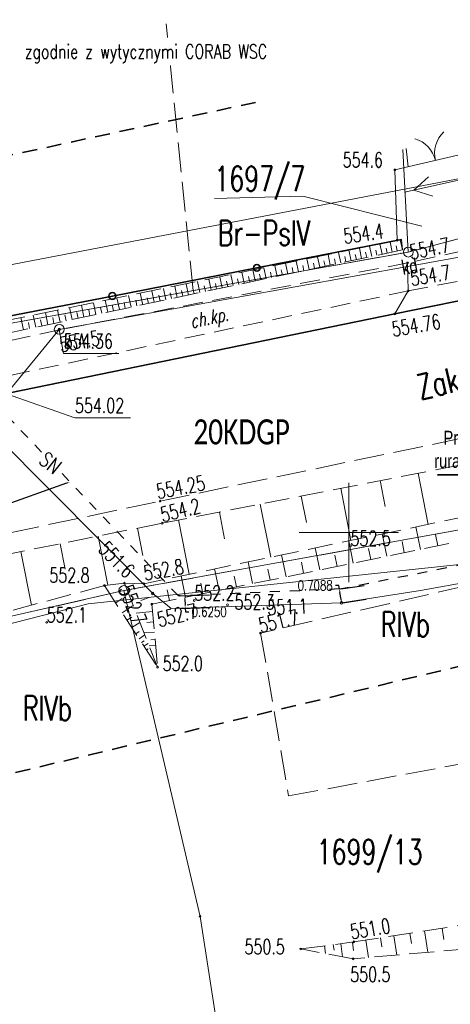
# Model space of a CAD drawing. Header units: metres. Extents: x 7419523 to 7420002, y 5501748 to 5502002.
# Tile 26 of 31: x 7419683 to 7419705, y 5501776 to 5501826. Entities that reach past the tile are written whole.
import ezdxf
from ezdxf import colors
from ezdxf.entities.mleader import LeaderData, LeaderLine
from ezdxf.enums import TextEntityAlignment as Align
from ezdxf.math import Vec2, Vec3

# ---------------------------------------------------------------- set-up
doc = ezdxf.new("R2010")
doc.units = ezdxf.units.M
doc.header["$MEASUREMENT"] = 0
for name, pattern in [('1', [0]), ('1_3', [1, 0.5, -0.5]), ('1_4', [2.5, 1.5, -1]), ('2_1', [0]), ('2_OTKU', [2, 1.5, -0.5]), ('2_OTRK', [1.75, 1.25, -0.5]), ('2_OTRKG', [1.75, 1.25, -0.5]), ('4', [2.5, 1.5, -1]), ('4_SUEP_A', [0]), ('4_SUKP', [0]), ('GDE', [0]), ('GUK', [2, 1.5, -0.5]), ('KOC', [1.5, 1, -0.5]), ('KOJ', [0]), ('KOU', [2, 1.5, -0.5]), ('UPE', [0]), ('UPT', [0]), ('WSQ', [1.75, 1.25, -0.5])]:
    doc.linetypes.add(name, pattern=pattern)
doc.layers.get('0').update_dxf_attribs({"color": 250, "linetype": 'CONTINUOUS', "lineweight": 100})
doc.layers.get('Defpoints').update_dxf_attribs({"linetype": 'CONTINUOUS'})
for name, color, linetype, lineweight in [('Dzialki', 7, 'GDE', 18), ('Instalpoint Linia SN', 1, 'CONTINUOUS', 30), ('mpzp', 232, '1_4', 35), ('Numery_dzialek', 7, 'CONTINUOUS', 20), ('OTK_L_4', 7, '2_OTKU', 18), ('OTO_L_0', 7, 'CONTINUOUS', 35), ('OTR_L_1', 7, '2_OTRK', 18), ('OTR_T_1', 7, 'CONTINUOUS', 18), ('Podzial_sekcyjny_krzyze', 7, '1', 0), ('Punkty', 7, 'CONTINUOUS', 18), ('SDROK_T_1', 7, 'CONTINUOUS', 18), ('SDRPK_L_0', 7, 'KOJ', 35), ('SDRPK_L_1', 7, 'KOU', 18), ('SDRPK_L_2', 7, '4', 18), ('SUEP_L_0', 1, '4_SUEP_A', 18), ('SUER_T_0', 1, 'CONTINUOUS', 18), ('SZOPO_L_0', 7, 'CONTINUOUS', 18), ('SZOPO_T_0', 7, 'CONTINUOUS', 18), ('UEEPA_T_2', 1, 'CONTINUOUS', 18), ('UEEPON_L_0', 1, '1', 18), ('WUKOS_T_3', 7, 'CONTINUOUS', 0), ('WUKPS_L_2', 7, '4', 18)]:
    doc.layers.add(name, color=color, linetype=linetype, lineweight=lineweight)
for name, color, linetype, lineweight, true_color in [('Kontury', 7, 'GUK', 18, 0x008000), ('Numery_konturow', 7, 'CONTINUOUS', 20, 0x008000), ('PARSI', 7, 'CONTINUOUS', 20, 0x0a0909), ('SUK_E_T_4', 7, 'CONTINUOUS', 0, 0x803300), ('SUK_T_3', 7, 'CONTINUOUS', 18, 0x803300), ('SUKP_E_T_0', 7, 'CONTINUOUS', 0, 0x803300), ('SUKP_L_0', 7, '4_SUKP', 18, 0x803300), ('SUKR_T_0', 7, 'CONTINUOUS', 18, 0x803300), ('UTTPO_L_0', 7, '1', 18, 0xb56c64)]:
    doc.layers.add(name, color=color, linetype=linetype, lineweight=lineweight, true_color=true_color)
doc.layers.add('SUEP - Przewod elektroenergetyczny - opis', color=1, linetype='CONTINUOUS')
doc.styles.get("Standard").update_dxf_attribs({"font": 'Simplex.SHX', "width": 0.75})
doc.dimstyles.get("Standard").update_dxf_attribs({"dimtxt": 1, "dimasz": 1, "dimexe": 1, "dimexo": 1, "dimgap": 1, "dimtad": 1, "dimtxsty": 'Standard', "dimcen": 2.5, "dimadec": 0, "dimazin": 0, "dimtfac": 1, "dimtmove": 0, "dimatfit": 3, "dimfxl": 1, "dimarcsym": 0})

# ---------------------------------------------------------------- blocks, each defined once
blk = doc.blocks.new('EGBP04_02')
at = {"linetype": 'Continuous'}
blk.add_circle((0, 0), 0.25, dxfattribs=at)
blk = doc.blocks.new('EGBP04_03')
at = {"linetype": 'Continuous'}
blk.add_circle((0, 0), 0.045, dxfattribs=at)
blk = doc.blocks.new('2_OTRN')
at = {"linetype": 'Continuous'}
blk.add_circle((0, 0), 0.045, dxfattribs=at)
blk = doc.blocks.new('3_BGB')
at = {"linetype": 'Continuous'}
for centre, start, end in [((-1.5, 0), 359.9995, 60), ((1.5, 0), 120, 180.0005)]:
    blk.add_arc(centre, 1.5, start, end, dxfattribs=at)
blk = doc.blocks.new('3_WSP')
at = {"linetype": 'Continuous'}
blk.add_circle((0, 0), 0.045, dxfattribs=at)
blk = doc.blocks.new('5_SUPS')
at = {"linetype": 'Continuous'}
blk.add_circle((0, 0), 0.0625, dxfattribs=at)
blk = doc.blocks.new('5_SUKS')
at = {"linetype": 'Continuous'}
blk.add_circle((0, 0), 0.25, dxfattribs=at)
blk = doc.blocks.new('6_PNN')
at = {"linetype": 'Continuous'}
for p, q in [((3.9, 0.5), (4.76605, 0)), ((0.25, 0), (5.25, 0)), ((4.76605, 0), (3.9, -0.5))]:
    blk.add_line(p, q, dxfattribs=at)
blk = doc.blocks.new('mzsk01')
at = {"layer": 'PARSI'}
for p, q in [((0, -5), (0, 5)), ((5, 0), (-5, 0))]:
    blk.add_line(p, q, dxfattribs=at)
blk = doc.blocks.new('*D1490')
at = {"layer": 'Defpoints', "color": 0, "linetype": 'ByBlock', "transparency": 16777216}
for p in [(7419691.426, 5501796.798), (7419691.447, 5501796.173), (7419691.765, 5501796.184)]:
    blk.add_point(p, dxfattribs=at)
at = {"layer": 'Instalpoint Linia SN', "color": 0, "linetype": 'ByBlock', "lineweight": -2, "transparency": 16777216}
for p, q in [((7419691.489, 5501796.8), (7419692.994, 5501796.851)), ((7419691.75, 5501796.629), (7419691.759, 5501796.364)), ((7419691.51, 5501796.175), (7419693.015, 5501796.226)), ((7419691.765, 5501796.184), (7419691.772, 5501796.004)), ((7419691.772, 5501796.004), (7419691.952, 5501796.004))]:
    blk.add_line(p, q, dxfattribs=at)
at = {"layer": 'Instalpoint Linia SN', "color": 0, "linetype": 'ByBlock', "transparency": 16777216}
for points in [[(7419691.78, 5501796.63), (7419691.72, 5501796.628), (7419691.744, 5501796.808)], [(7419691.789, 5501796.365), (7419691.729, 5501796.363), (7419691.765, 5501796.184)]]:
    blk.add_solid(points, dxfattribs=at)
at = {"layer": 'Instalpoint Linia SN', "color": 0, "linetype": 'ByBlock', "transparency": 16777216, "insert": (7419692.97, 5501796.004), "char_height": 0.18, "width": 2.69652, "attachment_point": 5}
blk.add_mtext('\\A1;{\\H2.77778x;0.6250}', dxfattribs=at)
blk = doc.blocks.new('*D1491')
at = {"layer": 'Defpoints', "color": 0, "linetype": 'ByBlock', "transparency": 16777216}
for p in [(7419699.527, 5501797.151), (7419699.527, 5501797.151), (7419699.63, 5501796.45)]:
    blk.add_point(p, dxfattribs=at)
at = {"layer": 'Instalpoint Linia SN', "color": 0, "linetype": 'ByBlock', "lineweight": -2, "transparency": 16777216}
for p, q in [((7419699.501, 5501797.329), (7419699.321, 5501797.329)), ((7419699.527, 5501797.151), (7419699.501, 5501797.329)), ((7419699.589, 5501797.16), (7419700.764, 5501797.332)), ((7419699.604, 5501796.628), (7419699.553, 5501796.973)), ((7419699.692, 5501796.459), (7419700.867, 5501796.631))]:
    blk.add_line(p, q, dxfattribs=at)
at = {"layer": 'Instalpoint Linia SN', "color": 0, "linetype": 'ByBlock', "transparency": 16777216}
for points in [[(7419699.583, 5501796.978), (7419699.524, 5501796.969), (7419699.527, 5501797.151)], [(7419699.634, 5501796.632), (7419699.574, 5501796.624), (7419699.63, 5501796.45)]]:
    blk.add_solid(points, dxfattribs=at)
at = {"layer": 'Instalpoint Linia SN', "color": 0, "linetype": 'ByBlock', "transparency": 16777216, "insert": (7419698.303, 5501797.329), "char_height": 0.18, "width": 1.92443, "attachment_point": 5}
blk.add_mtext('\\A1;{\\H2.77778x;0.7088}', dxfattribs=at)

msp = doc.modelspace()

# ---------------------------------------------------------------- linework, layer by layer
at = {"layer": 'Dzialki'}
for p, q in [((7419702.7122, 5501819.28252), (7419702.99, 5501814.11)), ((7419702.99, 5501814.11), (7419707.17, 5501815.22)), ((7419679.48, 5501809.9), (7419702.99, 5501814.11)), ((7419737.42, 5501805.9), (7419688.68, 5501797.07)), ((7419688.68, 5501797.07), (7419664.91, 5501791.66)), ((7419688.68, 5501797.07), (7419692.51, 5501780.67)), ((7419692.51, 5501780.67), (7419693.61671, 5501773.63))]:
    msp.add_line(p, q, dxfattribs=at)
at = {"layer": 'Instalpoint Linia SN', "linetype": '1_3'}
for p, q in [((7419691.42636, 5501796.79773), (7419678.72363, 5501810.16046)), ((7419699.52734, 5501797.15129), (7419722.87357, 5501801.81234))]:
    msp.add_line(p, q, dxfattribs=at)
at = {"layer": 'Instalpoint Linia SN', "color": 0, "lineweight": 40}
msp.add_line((7419704.45169, 5501802.90396), (7419710.31992, 5501802.92647), dxfattribs=at)
at = {"layer": 'Instalpoint Linia SN', "color": 1, "linetype": '1_3'}
msp.add_line((7419699.52734, 5501797.15129), (7419691.42636, 5501796.79773), dxfattribs=at)
at = {"layer": 'Kontury'}
for p, q in [((7419692.17, 5501812.17), (7419690.78485, 5501825.80935)), ((7419702.99, 5501814.11), (7419707.17, 5501815.22)), ((7419692.17, 5501812.17), (7419702.99, 5501814.11)), ((7419679.48, 5501809.9), (7419692.17, 5501812.17)), ((7419737.42, 5501805.9), (7419688.68, 5501797.07)), ((7419688.68, 5501797.07), (7419664.91, 5501791.66))]:
    msp.add_line(p, q, dxfattribs=at)
at = {"layer": 'mpzp', "ltscale": 0.5}
for points in [[(7419643.25136, 5501810.43638), (7419695.50096, 5501821.68772)], [(7419672.29504, 5501785.28499), (7419760.59642, 5501806.44913)]]:
    msp.add_lwpolyline(points, dxfattribs=at)
at = {"layer": 'Numery_dzialek'}
msp.add_lwpolyline([(7419693.24297, 5501816.80311), (7419697.68519, 5501816.92602), (7419703.67254, 5501815.41602)], dxfattribs=at)
at = {"layer": 'OTK_L_4', "linetype": '2_OTKU'}
for p, q in [((7419707.9, 5501797.77), (7419695.56, 5501794.93)), ((7419695.56, 5501794.93), (7419696.97, 5501786.73)), ((7419696.97, 5501786.73), (7419712.06, 5501789.54))]:
    msp.add_line(p, q, dxfattribs=at)
at = {"layer": 'OTO_L_0'}
for p, q in [((7419695.37037, 5501813.31927), (7419702.64, 5501814.74)), ((7419688.10075, 5501811.89854), (7419695.37037, 5501813.31927)), ((7419680.74, 5501810.46), (7419688.10075, 5501811.89854))]:
    msp.add_line(p, q, dxfattribs=at)
for centre in [(7419695.37037, 5501813.31927), (7419688.10075, 5501811.89854)]:
    msp.add_circle(centre, 0.17, dxfattribs=at)
at = {"layer": 'OTR_L_1', "linetype": '2_OTRK'}
for p, q in [((7419680.75, 5501810.25), (7419702.64, 5501814.74)), ((7419702.64, 5501814.74), (7419702.69, 5501814.22))]:
    msp.add_line(p, q, dxfattribs=at)
at = {"layer": 'OTR_L_1', "linetype": '2_1'}
for p, q in [((7419701.66911, 5501814.00446), (7419701.56056, 5501814.51859)), ((7419702.18102, 5501814.11254), (7419702.0731, 5501814.62372)), ((7419702.69, 5501814.22), (7419702.5827, 5501814.72825)), ((7419699.0649, 5501813.45465), (7419698.95319, 5501813.98377)), ((7419699.59175, 5501813.56588), (7419699.48068, 5501814.09197)), ((7419700.11558, 5501813.67647), (7419700.00514, 5501814.19955)), ((7419700.37637, 5501813.73153), (7419700.32131, 5501813.99232)), ((7419700.6364, 5501813.78643), (7419700.5266, 5501814.30651)), ((7419700.89569, 5501813.84117), (7419700.84095, 5501814.10047)), ((7419701.15424, 5501813.89576), (7419701.04507, 5501814.41285)), ((7419701.41204, 5501813.95019), (7419701.35762, 5501814.20799)), ((7419701.92543, 5501814.05858), (7419701.87132, 5501814.3149)), ((7419702.43588, 5501814.16635), (7419702.38207, 5501814.4212)), ((7419696.92693, 5501813.00326), (7419696.81262, 5501813.54471)), ((7419697.46604, 5501813.11709), (7419697.35239, 5501813.65542)), ((7419698.00206, 5501813.23025), (7419697.88906, 5501813.7655)), ((7419698.26892, 5501813.28659), (7419698.21258, 5501813.55345)), ((7419698.53501, 5501813.34277), (7419698.42265, 5501813.87495)), ((7419698.80034, 5501813.39879), (7419698.74432, 5501813.66412)), ((7419699.3287, 5501813.51034), (7419699.27301, 5501813.77415)), ((7419699.85404, 5501813.62125), (7419699.79867, 5501813.88355)), ((7419694.18435, 5501812.42423), (7419694.06671, 5501812.98148)), ((7419694.7392, 5501812.54138), (7419694.62222, 5501813.09542)), ((7419695.29086, 5501812.65785), (7419695.17456, 5501813.20871)), ((7419695.5655, 5501812.71583), (7419695.50752, 5501812.99047)), ((7419695.83936, 5501812.77365), (7419695.72372, 5501813.32136)), ((7419696.11242, 5501812.8313), (7419696.05477, 5501813.10437)), ((7419696.38471, 5501812.88879), (7419696.26973, 5501813.43335)), ((7419696.65621, 5501812.94611), (7419696.59889, 5501813.21761)), ((7419697.19687, 5501813.06026), (7419697.13988, 5501813.3302)), ((7419697.73444, 5501813.17375), (7419697.67777, 5501813.44215)), ((7419691.93279, 5501811.94887), (7419691.8124, 5501812.51908)), ((7419692.50055, 5501812.06874), (7419692.38085, 5501812.63568)), ((7419693.06505, 5501812.18792), (7419692.94604, 5501812.75161)), ((7419693.34608, 5501812.24725), (7419693.28675, 5501812.52829)), ((7419693.62631, 5501812.30642), (7419693.50798, 5501812.86687)), ((7419693.90573, 5501812.36541), (7419693.84674, 5501812.64483)), ((7419694.46217, 5501812.48289), (7419694.40352, 5501812.76071)), ((7419695.01542, 5501812.5997), (7419694.95711, 5501812.87592)), ((7419689.62882, 5501811.46244), (7419689.50563, 5501812.04592)), ((7419690.20979, 5501811.5851), (7419690.08731, 5501812.16524)), ((7419690.78743, 5501811.70705), (7419690.66565, 5501812.28386)), ((7419691.07501, 5501811.76777), (7419691.01429, 5501812.05535)), ((7419691.36176, 5501811.82831), (7419691.24067, 5501812.40181)), ((7419691.64768, 5501811.88868), (7419691.58732, 5501812.1746)), ((7419692.21707, 5501812.00889), (7419692.15705, 5501812.29318)), ((7419692.7832, 5501812.12841), (7419692.72353, 5501812.41107)), ((7419687.27122, 5501810.96469), (7419687.14516, 5501811.56175)), ((7419687.86571, 5501811.0902), (7419687.74038, 5501811.68384)), ((7419688.4568, 5501811.215), (7419688.33219, 5501811.80523)), ((7419688.75107, 5501811.27712), (7419688.68894, 5501811.57139)), ((7419689.04449, 5501811.33907), (7419688.92059, 5501811.92592)), ((7419689.33708, 5501811.40085), (7419689.2753, 5501811.69343)), ((7419689.91972, 5501811.52386), (7419689.8583, 5501811.81476)), ((7419690.49902, 5501811.64616), (7419690.43796, 5501811.9354)), ((7419684.85875, 5501810.45535), (7419684.72976, 5501811.06631)), ((7419685.46708, 5501810.58379), (7419685.33883, 5501811.19125)), ((7419686.07192, 5501810.71149), (7419685.94441, 5501811.31546)), ((7419686.37304, 5501810.77506), (7419686.30947, 5501811.07618)), ((7419686.6733, 5501810.83845), (7419686.54651, 5501811.43896)), ((7419686.97269, 5501810.90166), (7419686.90948, 5501811.20105)), ((7419687.5689, 5501811.02754), (7419687.50605, 5501811.32521)), ((7419688.16168, 5501811.15269), (7419688.0992, 5501811.44866)), ((7419683.63154, 5501810.19626), (7419683.50106, 5501810.81429)), ((7419683.93967, 5501810.26131), (7419683.87461, 5501810.56944)), ((7419684.24691, 5501810.32618), (7419684.11718, 5501810.94066)), ((7419684.55327, 5501810.39086), (7419684.48859, 5501810.69722)), ((7419685.16335, 5501810.51966), (7419685.09904, 5501810.82427)), ((7419685.76994, 5501810.64773), (7419685.706, 5501810.95059))]:
    msp.add_line(p, q, dxfattribs=at)
at = {"layer": 'OTR_L_1', "linetype": '2_OTRKG'}
msp.add_line((7419702.69, 5501814.22), (7419680.76, 5501809.59), dxfattribs=at)
at = {"layer": 'Podzial_sekcyjny_krzyze'}
for p, q in [((7419700, 5501797.5), (7419700, 5501802.5)), ((7419697.5, 5501800), (7419702.5, 5501800))]:
    msp.add_line(p, q, dxfattribs=at)
at = {"layer": 'Podzial_sekcyjny_krzyze', "color": 7}
for p, q in [((7419700, 5501797.5), (7419700, 5501802.5)), ((7419697.5, 5501800), (7419702.5, 5501800))]:
    msp.add_line(p, q, dxfattribs=at)
at = {"layer": 'SDRPK_L_0', "linetype": '1'}
for p, q in [((7419702.30981, 5501810.9986), (7419708.55401, 5501812.28169)), ((7419681.54021, 5501806.73499), (7419702.30981, 5501810.9986))]:
    msp.add_line(p, q, dxfattribs=at)
at = {"layer": 'SDRPK_L_1', "linetype": 'KOU'}
for p, q in [((7419702.89043, 5501819.32679), (7419702.97554, 5501818.40044)), ((7419702.95581, 5501813.56479), (7419702.99041, 5501812.15729)), ((7419702.99041, 5501812.15729), (7419702.30981, 5501810.9986)), ((7419690.49871, 5501801.57419), (7419735.50101, 5501810.94679)), ((7419663.37, 5501795.84), (7419690.49871, 5501801.57419))]:
    msp.add_line(p, q, dxfattribs=at)
at = {"layer": 'SDRPK_L_2', "linetype": 'KOC'}
for p, q in [((7419707.26581, 5501814.51539), (7419702.95581, 5501813.56479)), ((7419702.95581, 5501813.56479), (7419685.42241, 5501810.1933)), ((7419702.99041, 5501812.15729), (7419707.67291, 5501813.06839)), ((7419674.14781, 5501806.02909), (7419702.99041, 5501812.15729)), ((7419685.42241, 5501810.1933), (7419673.63511, 5501807.61299))]:
    msp.add_line(p, q, dxfattribs=at)
at = {"layer": 'SUEP_L_0', "linetype": '4_SUEP_A'}
for p, q in [((7419690.13, 5501796.92), (7419678.95, 5501808.19)), ((7419711.12, 5501798.43), (7419703.6, 5501797.08)), ((7419691.06, 5501796.16), (7419690.13, 5501796.92)), ((7419703.6, 5501797.08), (7419699.63, 5501796.45)), ((7419699.63, 5501796.45), (7419691.06, 5501796.16))]:
    msp.add_line(p, q, dxfattribs=at)
at = {"layer": 'SUKP_L_0', "linetype": '4_SUKP'}
for p, q in [((7419719.8, 5501816.43), (7419685.43, 5501810.22)), ((7419685.43, 5501810.22), (7419682.78, 5501806.97))]:
    msp.add_line(p, q, dxfattribs=at)
at = {"layer": 'SUKR_T_0', "linetype": 'Continuous', "lineweight": 0}
for p, q in [((7419685.43, 5501810.22), (7419685.65, 5501809)), ((7419685.65, 5501809), (7419688.41855, 5501809)), ((7419682.78, 5501806.97), (7419686.22, 5501805.76)), ((7419686.22, 5501805.76), (7419689.01569, 5501805.76))]:
    msp.add_line(p, q, dxfattribs=at)
at = {"layer": 'SZOPO_L_0', "linetype": '1'}
msp.add_line((7419702.31691, 5501818.2449), (7419706.38391, 5501819.2054), dxfattribs=at)
at = {"layer": 'SZOPO_L_0'}
msp.add_line((7419702.42541, 5501814.7097), (7419702.31691, 5501818.2449), dxfattribs=at)
at = {"layer": 'UEEPON_L_0', "linetype": 'UPE'}
msp.add_line((7419707.92, 5501818.26), (7419679.7, 5501812.85), dxfattribs=at)
at = {"layer": 'UTTPO_L_0', "linetype": 'UPT'}
for p, q in [((7419686.88748, 5501796.39859), (7419712.61494, 5501799.13568)), ((7419665.65346, 5501791.00845), (7419686.88748, 5501796.39859))]:
    msp.add_line(p, q, dxfattribs=at)
at = {"layer": 'WUKPS_L_2', "linetype": 'WSQ'}
for p, q in [((7419690.61391, 5501800.46529), (7419736.29631, 5501809.38749)), ((7419736.86711, 5501807.26969), (7419689.68861, 5501797.41739)), ((7419690.08981, 5501796.38479), (7419736.47801, 5501805.862)), ((7419663.58, 5501795.02), (7419690.61391, 5501800.46529)), ((7419687.70021, 5501797.31979), (7419665.30253, 5501791.31279)), ((7419688.70461, 5501797.44519), (7419687.70021, 5501797.31979)), ((7419687.70021, 5501797.31979), (7419690.37791, 5501793.21209)), ((7419689.68861, 5501797.41739), (7419688.70461, 5501797.44519)), ((7419688.70461, 5501797.44519), (7419690.37791, 5501793.21209)), ((7419690.08981, 5501796.38479), (7419690.37791, 5501793.21209)), ((7419700.25661, 5501779.38409), (7419726.51331, 5501783.48079)), ((7419726.94531, 5501780.87779), (7419700.21841, 5501778.52909)), ((7419697.58511, 5501779.02759), (7419700.25661, 5501779.38409)), ((7419700.21841, 5501778.52909), (7419697.58511, 5501779.02759))]:
    msp.add_line(p, q, dxfattribs=at)
at = {"layer": 'WUKPS_L_2', "linetype": '1'}
for p, q in [((7419701.82868, 5501801.30584), (7419701.57474, 5501802.60605)), ((7419703.9904, 5501800.40404), (7419703.48737, 5501802.9796)), ((7419700.10148, 5501799.59192), (7419699.58855, 5501802.21813)), ((7419697.86134, 5501800.5042), (7419697.60236, 5501801.8302)), ((7419696.06579, 5501798.74914), (7419695.54261, 5501801.42792)), ((7419691.95674, 5501797.89105), (7419691.4231, 5501800.62334)), ((7419693.74706, 5501799.67286), (7419693.48285, 5501801.02563)), ((7419689.64179, 5501798.83964), (7419689.36512, 5501800.21388)), ((7419703.36451, 5501800.27334), (7419703.59524, 5501799.14398)), ((7419687.8795, 5501797.34218), (7419687.38175, 5501799.81458)), ((7419701.67783, 5501799.92111), (7419701.90706, 5501798.79908)), ((7419704.36027, 5501799.89052), (7419704.47602, 5501799.32393)), ((7419685.73049, 5501798.14531), (7419685.47184, 5501799.43007)), ((7419698.30446, 5501799.21665), (7419698.5307, 5501798.10928)), ((7419699.99114, 5501799.56888), (7419700.21888, 5501798.45418)), ((7419700.98541, 5501799.19339), (7419701.09967, 5501798.63413)), ((7419702.67284, 5501799.54195), (7419702.78784, 5501798.97903)), ((7419684.03118, 5501796.33504), (7419683.48847, 5501799.03078)), ((7419696.61778, 5501798.86442), (7419696.84252, 5501797.76439)), ((7419699.29798, 5501798.84482), (7419699.41149, 5501798.28923)), ((7419693.24442, 5501798.15996), (7419693.46617, 5501797.07459)), ((7419694.9311, 5501798.51219), (7419695.15434, 5501797.41949)), ((7419695.92312, 5501798.1477), (7419696.03513, 5501797.59943)), ((7419697.61055, 5501798.49626), (7419697.72331, 5501797.94433)), ((7419691.55774, 5501797.80773), (7419691.77799, 5501796.72969)), ((7419694.23569, 5501797.79913), (7419694.34695, 5501797.25454)), ((7419690.86083, 5501797.102), (7419690.9706, 5501796.56474)), ((7419692.54826, 5501797.45057), (7419692.65878, 5501796.90964)), ((7419688.59834, 5501796.66367), (7419688.26821, 5501796.44846)), ((7419689.53636, 5501796.56592), (7419689.95608, 5501796.72899)), ((7419689.15146, 5501796.31475), (7419688.59278, 5501795.95056)), ((7419689.07745, 5501795.7344), (7419688.8362, 5501795.57713)), ((7419689.29919, 5501795.94104), (7419690.12331, 5501796.01587)), ((7419689.48595, 5501795.46857), (7419689.07963, 5501795.20371)), ((7419689.83405, 5501795.46886), (7419690.17021, 5501795.49939)), ((7419689.4539, 5501795.00426), (7419689.28249, 5501794.89252)), ((7419689.73681, 5501794.83394), (7419689.44477, 5501794.64357)), ((7419689.69661, 5501794.93564), (7419690.21711, 5501794.9829)), ((7419689.69346, 5501794.53962), (7419689.56648, 5501794.45685)), ((7419689.90405, 5501794.41085), (7419689.6882, 5501794.27014)), ((7419689.89879, 5501794.14136), (7419689.80991, 5501794.08342)), ((7419689.9521, 5501794.28931), (7419690.27741, 5501794.31885)), ((7419690.04458, 5501794.59528), (7419690.25061, 5501794.61399)), ((7419703.14747, 5501779.30808), (7419703.06719, 5501779.82261)), ((7419703.97513, 5501778.85923), (7419703.80681, 5501779.93801)), ((7419704.78317, 5501779.50727), (7419704.69436, 5501780.07649)), ((7419699.67727, 5501778.63154), (7419699.58873, 5501779.29497)), ((7419700.23834, 5501778.95498), (7419700.1824, 5501779.37419)), ((7419700.9856, 5501778.59651), (7419700.84831, 5501779.47641)), ((7419701.66046, 5501779.127), (7419701.58793, 5501779.59181)), ((7419702.40562, 5501778.7213), (7419702.2536, 5501779.69567)), ((7419698.82491, 5501778.79289), (7419698.77244, 5501779.18604)), ((7419699.25376, 5501778.97517), (7419699.21769, 5501779.24545))]:
    msp.add_line(p, q, dxfattribs=at)
at = {"layer": 'WUKPS_L_2', "linetype": '4'}
msp.add_point((7419702.62, 5501814.04), dxfattribs=at)

# ---------------------------------------------------------------- block references
at = {"layer": 'OTR_T_1'}
for p in [(7419700.08, 5501799.32), (7419692.22, 5501796.57), (7419684.8, 5501795.47), (7419695.56, 5501794.93)]:
    msp.add_blockref('2_OTRN', p, dxfattribs=at)
at = {"layer": 'PARSI', "color": 7, "ltscale": 0.5, "xscale": 0.5, "yscale": 0.5, "zscale": 0.5}
msp.add_blockref('mzsk01', (7419700, 5501800), dxfattribs=at)
at = {"layer": 'Punkty'}
for name, p in [('EGBP04_02', (7419702.99, 5501814.11)), ('EGBP04_02', (7419688.68, 5501797.07)), ('EGBP04_03', (7419692.51, 5501780.67))]:
    msp.add_blockref(name, p, dxfattribs=at)
at = {"layer": 'SUER_T_0'}
for p in [(7419690.13, 5501796.92), (7419699.63, 5501796.45)]:
    msp.add_blockref('5_SUPS', p, dxfattribs=at)
at = {"layer": 'SUK_T_3'}
msp.add_blockref('5_SUKS', (7419685.43, 5501810.22), dxfattribs=at)
at = {"layer": 'SUKR_T_0', "rotation": 359.9999999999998}
msp.add_blockref('5_SUPS', (7419685.43, 5501810.22), dxfattribs=at)
at = {"layer": 'SZOPO_T_0', "rotation": 13.28801372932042}
msp.add_blockref('3_BGB', (7419704.35041, 5501818.72515), dxfattribs=at)
at = {"layer": 'UEEPA_T_2', "rotation": 192.5301546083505}
msp.add_blockref('6_PNN', (7419707.92, 5501818.26), dxfattribs=at)
at = {"layer": 'WUKOS_T_3'}
for p in [(7419702.31696, 5501818.24487), (7419702.42546, 5501814.70967), (7419702.95586, 5501813.56477), (7419702.99046, 5501812.15727), (7419702.30986, 5501810.99857), (7419685.42246, 5501810.19327), (7419690.49876, 5501801.57417), (7419690.61396, 5501800.46527), (7419687.70026, 5501797.31977), (7419688.70466, 5501797.44517), (7419689.68866, 5501797.41737), (7419690.08986, 5501796.38477), (7419693.89616, 5501796.35107), (7419690.37796, 5501793.21207), (7419700.25666, 5501779.38407), (7419697.58516, 5501779.02757), (7419700.21846, 5501778.52907)]:
    msp.add_blockref('3_WSP', p, dxfattribs=at)

# ---------------------------------------------------------------- texts
at = {"layer": 'Instalpoint Linia SN', "lineweight": 40, "insert": (7419704.0961, 5501805.11186), "char_height": 0.7, "attachment_point": 1}
msp.add_mtext_dynamic_manual_height_columns('\\pxqc;{\\fArial|b0|i0|c238|p34;\\C0;Przewiert sterowany rura osłonowa SRS160}', width=7.9401822, gutter_width=12.5, heights=[2.46341], dxfattribs=at)
at = {"layer": 'mpzp', "linetype": 'ByBlock', "lineweight": 25, "insert": (7419694.60431, 5501805.05157), "char_height": 1.26, "width": 28.3176197, "attachment_point": 5}
msp.add_mtext('{\\fCalibri|b0|i0|c238|p34;20KDGP\\P}', dxfattribs=at)
at = {"layer": 'Numery_dzialek', "width": 0.7}
for s, p in [('1697/7', (7419693.23419, 5501818.43167)), ('1699/13', (7419698.3827, 5501784.54556))]:
    msp.add_text(s, height=1.25, dxfattribs=at).set_placement(p, align=Align.TOP_LEFT)
msp.add_text('Zakopiańska', height=1.25, rotation=12.785215, dxfattribs=at).set_placement((7419707.03078, 5501807.90339), align=Align.MIDDLE)
at = {"layer": 'Numery_konturow', "width": 0.7}
for s, p in [('Br-PsIV', (7419693.40991, 5501815.69745)), ('RIVb', (7419701.61062, 5501795.99405)), ('RIVb', (7419683.60201, 5501791.77289))]:
    msp.add_text(s, height=1.25, dxfattribs=at).set_placement(p, align=Align.TOP_LEFT)
at = {"layer": 'OTR_T_1', "lineweight": 9, "width": 0.7}
for s, p in [('552.5', (7419700.08, 5501799.32)), ('552.2', (7419692.22, 5501796.57)), ('552.1', (7419684.8, 5501795.47))]:
    msp.add_text(s, height=0.75, dxfattribs=at).set_placement(p)
msp.add_text('551.7', height=0.75, rotation=13.601957, dxfattribs=at).set_placement((7419695.56, 5501794.93))
at = {"layer": 'SDROK_T_1', "oblique": 15, "width": 0.7}
msp.add_text('ch.kp.', height=0.7, rotation=11.725048, dxfattribs=at).set_placement((7419692.07595, 5501810.27423))
at = {"layer": 'SUER_T_0', "lineweight": 9, "width": 0.7}
for s, rotation, p in [('551.6', 314.606409, (7419687.34188, 5501799.08854)), ('551.1', 2.572485, (7419695.91251, 5501795.83042))]:
    msp.add_text(s, height=0.75, rotation=rotation, dxfattribs=at).set_placement(p)
at = {"layer": 'SUK_E_T_4', "lineweight": 9, "width": 0.7}
msp.add_text('k', height=0.75, dxfattribs=at).set_placement((7419685.65, 5501810), align=Align.TOP_LEFT)
at = {"layer": 'SUKP_E_T_0', "lineweight": 9, "width": 0.7}
msp.add_text('kd', height=0.75, rotation=10.241613, dxfattribs=at).set_placement((7419703.04524, 5501813.40274), align=Align.MIDDLE)
at = {"layer": 'SUKR_T_0', "lineweight": 9, "width": 0.7}
for s, p in [('554.36', (7419685.65, 5501810)), ('554.02', (7419686.22, 5501806.76))]:
    msp.add_text(s, height=0.75, dxfattribs=at).set_placement(p, align=Align.TOP_LEFT)
at = {"layer": 'WUKOS_T_3', "width": 0.7}
for s, p in [('554.6', (7419699.69024, 5501818.37629)), ('552.8', (7419684.92981, 5501797.46973)), ('552.3', (7419694.24683, 5501796.12146)), ('552.0', (7419690.63003, 5501793.02616)), ('550.5', (7419694.74952, 5501778.76512)), ('550.5', (7419700.06657, 5501777.37869))]:
    msp.add_text(s, height=0.75, dxfattribs=at).set_placement(p)
for s, rotation, p in [('554.4', 8.30244, (7419699.78254, 5501814.5209)), ('554.7', 11.559621, (7419703.13653, 5501813.72017)), ('554.7', 10.073481, (7419703.15847, 5501812.39522)), ('554.76', 9.731589, (7419702.22206, 5501809.84379)), ('554.5', 10.603613, (7419685.52063, 5501809.05696)), ('554.25', 11.062574, (7419690.39348, 5501801.66995)), ('554.2', 14.165393, (7419690.63025, 5501800.5028)), ('552.8', 10.500313, (7419689.74916, 5501797.56565)), ('552.7', 292.170901, (7419688.40756, 5501797.15627)), ('552.7', 14.313225, (7419690.46583, 5501795.21563)), ('551.0', 9.57179, (7419700.13611, 5501779.50625))]:
    msp.add_text(s, height=0.75, rotation=rotation, dxfattribs=at).set_placement(p)

# ---------------------------------------------------------------- dimensions: what is measured, and where the dimension line sits
at = {"layer": 'Instalpoint Linia SN', "color": 1, "linetype": 'ByBlock'}
for p1, p2, distance, picture, middle in [((7419699.63, 5501796.45), (7419699.52734, 5501797.15129), 0, '*D1491', (7419698.3027, 5501797.3294)), ((7419691.42636, 5501796.79773), (7419691.4475, 5501796.17311), 0.31812, '*D1490', (7419692.97009, 5501796.00397))]:
    dim = msp.add_aligned_dim(p1=p1, p2=p2, distance=distance, text='{\\H2.77778x;<>}', dimstyle='Standard', override={"dimtxt": 0.18, "dimasz": 0.18, "dimexe": 1.25, "dimexo": 0.0625, "dimgap": 0.09, "dimtad": 0, "dimtih": 1, "dimtoh": 1, "dimdec": 4, "dimzin": 0, "dimdsep": 46, "dimcen": 0.09, "dimtdec": 4, "dimtofl": 0, "dimtolj": 1, "dimtzin": 0}, dxfattribs=at)
    dim.commit()
    dim.dimension.update_dxf_attribs({"geometry": picture, "text_midpoint": middle})

# ---------------------------------------------------------------- leaders
ml = msp.add_multileader_mtext('Standard', dxfattribs=at)
ml.set_content('{\\Fsimplex|c238;Projektowana linia kablowa SN \\P3xXRUHAKXS 120 mm2/25 mm2}', color=1)
ml.set_leader_properties()
ml.build(insert=Vec2(0, 0))
ml.multileader.update_dxf_attribs({"text_right_attachment_type": 6, "dogleg_length": 0.36, "arrow_head_size": 0.18})
ctx = ml.context
ctx.base_point, ctx.char_height, ctx.arrow_head_size, ctx.landing_gap_size, ctx.plane_origin = Vec3(7419662.40234, 5501799.54409), 0.7, 0.18, 0.09, Vec3(7419685.97034, 5501802.53724)
ctx.right_attachment, ctx.text_align_type = 6, 2
notes = []
notes.append((ctx, [(0, (1, 1, 0), (7419676.29234, 5501799.07742), (-1, 0), 0.36, [(0, [(7419685.97034, 5501802.53724)], 0, [])])]))
ctx.mtext.insert, ctx.mtext.alignment, ctx.mtext.flow_direction = Vec3(7419675.84234, 5501800.01076), 3, 5
for ctx, leaders in notes:
    for number, flags, end, landing, length, lines in leaders:
        leader = LeaderData()
        leader.index, (leader.has_last_leader_line, leader.has_dogleg_vector, leader.attachment_direction) = number, flags
        leader.last_leader_point, leader.dogleg_vector, leader.dogleg_length = Vec3(end), Vec3(landing), length
        for number, points, colour, breaks in lines:
            line = LeaderLine()
            line.index, line.vertices, line.color, line.breaks = number, Vec3.list(points), colors.encode_raw_color(colour), breaks
            leader.lines.append(line)
        ctx.leaders.append(leader)

# ---------------------------------------------------------------- next in the draw order: texts
at = {"layer": 'SUEP - Przewod elektroenergetyczny - opis', "linetype": 'Continuous', "lineweight": 18, "insert": (7419684.98095, 5501803.49464), "char_height": 0.75, "attachment_point": 5, "rotation": 322.169253, "bg_fill": 3, "box_fill_scale": 1.07, "bg_fill_color": 256, "bg_fill_true_color": 13158600, "bg_fill_transparency": 0}
msp.add_mtext('SN', dxfattribs=at)

# ---------------------------------------------------------------- next in the draw order: leaders
at = {"layer": 'Instalpoint Linia SN', "color": 251, "lineweight": 25, "true_color": 0x636466}
ml = msp.add_multileader_mtext('Standard', dxfattribs=at)
ml.set_content('{\\C256;\\c0;projektowane stopy pod   zgodnie z wytycznymi CORAB WSC}', color=(99, 100, 102))
ml.set_leader_properties()
ml.build(insert=Vec2(0, 0))
ml.multileader.update_dxf_attribs({"arrow_head_size": 2})
ctx = ml.context
ctx.base_point, ctx.char_height, ctx.arrow_head_size, ctx.plane_origin = Vec3(7419672.13608, 5501824.09216), 0.7, 2, Vec3(7419757.04634, 5501839.02967)
notes = []
notes.append((ctx, [(1, (1, 1, 0), (7419669.3338, 5501824.09216), (1, 0), 2.80228, [(3, [(7419663.19891, 5501822.14736), (7419666.9673, 5501818.39382), (7419671.12022, 5501815.56383), (7419675.03426, 5501811.82484)], 0, [])])]))
ctx.mtext.insert, ctx.mtext.flow_direction = Vec3(7419674.13608, 5501824.55883), 5
ctx.mtext.has_bg_fill, ctx.mtext.bg_color, ctx.mtext.bg_scale_factor, ctx.mtext.bg_transparency, ctx.mtext.use_window_bg_color = 1, -1027028792, 1.5, 0, 1
for ctx, leaders in notes:
    for number, flags, end, landing, length, lines in leaders:
        leader = LeaderData()
        leader.index, (leader.has_last_leader_line, leader.has_dogleg_vector, leader.attachment_direction) = number, flags
        leader.last_leader_point, leader.dogleg_vector, leader.dogleg_length = Vec3(end), Vec3(landing), length
        for number, points, colour, breaks in lines:
            line = LeaderLine()
            line.index, line.vertices, line.color, line.breaks = number, Vec3.list(points), colors.encode_raw_color(colour), breaks
            leader.lines.append(line)
        ctx.leaders.append(leader)

doc.saveas('drawing.dxf')
